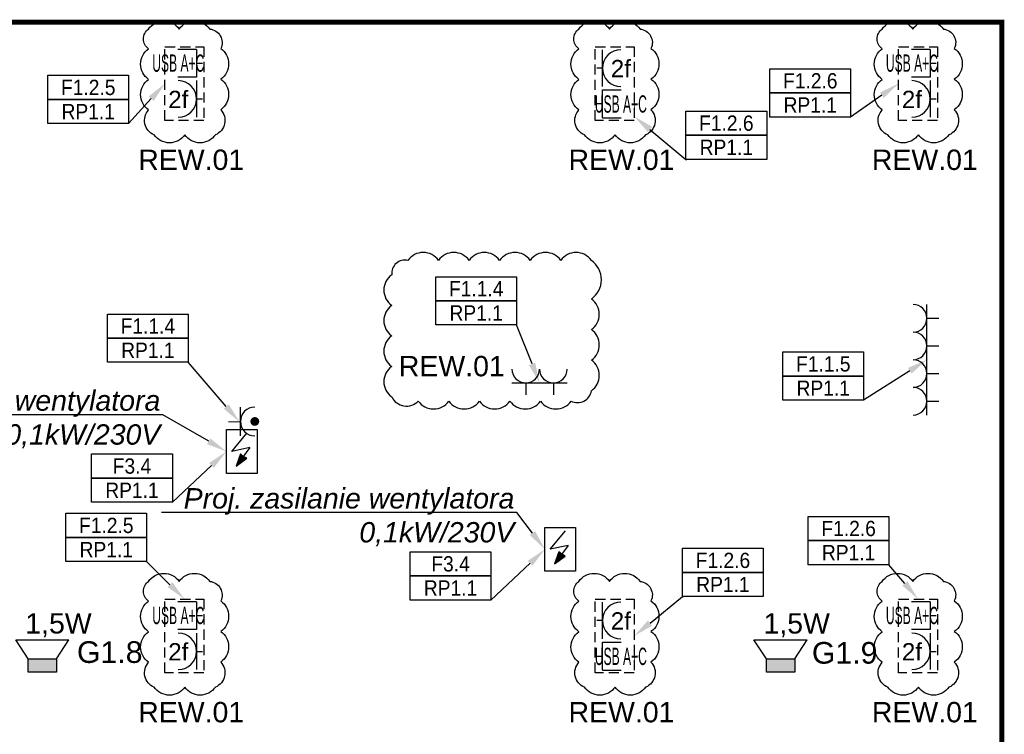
# Model space of a CAD drawing. Header units: millimetres. Extents: x 38232 to 48274, y 14703 to 20376.
# Tile 22 of 23: x 43158 to 44125, y 15564 to 16266. Entities that reach past the tile are written whole.
import ezdxf
from ezdxf import colors
from ezdxf.entities.mleader import LeaderData, LeaderLine
from ezdxf.enums import TextEntityAlignment as Align
from ezdxf.math import Vec2, Vec3

# ---------------------------------------------------------------- set-up
doc = ezdxf.new("R2010")
doc.units = ezdxf.units.MM
doc.linetypes.add('DASHED', pattern=[0.75, 0.5, -0.25])
for name, color, linetype in [('_IE_Adresy_Obwodów', 246, 'Continuous'), ('_IE_Gniazda_230V_IP20', 5, 'Continuous'), ('_IE_Gniazda_230V_IP44', 5, 'Continuous'), ('_IE_Opisy obwodów', 244, 'Continuous'), ('_IE_Punkty_Zasilania', 5, 'Continuous'), ('_IE_Radiowezel', 200, 'Continuous'), ('_IE_Radiowęzeł okablowanie', 190, 'Continuous'), ('_IE_REW01', 30, 'Continuous'), ('_IE_Strefy oddziaływania rozdzielnic elektrycznych', 240, 'Continuous'), ('_IE_Zestaw_PEL', 5, 'Continuous')]:
    doc.layers.add(name, color=color, linetype=linetype)
doc.styles.add('ARIAL', font='arial.ttf')
doc.styles.get("Standard").update_dxf_attribs({"font": 'ARIAL.TTF'})

# ---------------------------------------------------------------- blocks, each defined once
blk = doc.blocks.new('*U6553')
at = {"layer": '_IE_Gniazda_230V_IP20', "color": 5}
for p, q in [((13.57, -13.57), (13.57, 13.57)), ((13.57, 0), (25.33, 0))]:
    blk.add_line(p, q, dxfattribs=at)
blk.add_arc((0, 0), 13.57, 270, 90, dxfattribs=at)
at = {"layer": '_IE_Gniazda_230V_IP20', "color": 240, "style": 'ARIAL', "flags": 12}
for tag, p in [('WYS2', (-59.06, -0.96)), ('IL', (0, 0))]:
    blk.add_attdef(tag, text='', height=17, dxfattribs=at).set_placement(p, align=Align.MIDDLE)
blk = doc.blocks.new('G$C06D19BF9')
at = {"layer": '_IE_Radiowezel'}
h = blk.add_hatch(color=256, dxfattribs=at)
h.dxf.hatch_style = 1
h.paths.add_polyline_path([(13.09, 13.85), (-0.02, 13.83), (0.02, -13.83), (13.13, -13.82)])
at = {"layer": '_IE_Radiowezel', "ltscale": 0.02}
for p, q in [((13.09, 13.85), (31.75, 26.18)), ((31.75, 26.18), (31.81, -26.1)), ((13.13, -13.82), (31.81, -26.1))]:
    blk.add_line(p, q, dxfattribs=at)
blk.add_lwpolyline([(13.09, 13.85), (13.13, -13.82), (0.02, -13.83), (-0.02, 13.83)], close=True, dxfattribs=at)
blk.add_lwpolyline([(13.09, 13.85), (13.13, -13.82)], dxfattribs=at)
blk = doc.blocks.new('*U7965')
at = {"layer": '_IE_Gniazda_230V_IP44'}
h = blk.add_hatch(color=256, dxfattribs=at)
edge = h.paths.add_edge_path()
edge.add_arc((-18.26, 18.2), 4.34, 0.18053, 360.18053)
for p, q in [((-32.33, 4.04), (-32.42, 32.27)), ((-32.37, 17.61), (-44.13, 17.58))]:
    blk.add_line(p, q, dxfattribs=at)
blk.add_circle((-18.26, 18.2), 3.62, dxfattribs=at)
blk.add_arc((-18.26, 18.2), 14.11, 90.18053, 270.18053, dxfattribs=at)
blk = doc.blocks.new('_punkt_zasilania')
at = {"layer": '_IE_Punkty_Zasilania'}
blk.add_hatch(color=94, dxfattribs=at).paths.add_polyline_path([(9.55, 7.16), (20.02, 14.82), (16.48, 16.55), (13.76, 19.1)])
at = {"layer": '_IE_Punkty_Zasilania', "color": 5}
for p, q in [((0, 42.94), (30.1, 42.94)), ((0, 0), (0, 42.94)), ((30.1, 42.94), (30.1, 0)), ((30.1, 0), (0, 0))]:
    blk.add_line(p, q, dxfattribs=at)
at = {"layer": '_IE_Punkty_Zasilania', "color": 94}
for p, q in [((5.24, 21.47), (20.04, 39.55)), ((22.96, 25.32), (5.24, 21.47)), ((22.96, 25.32), (9.55, 7.16)), ((13.76, 19.1), (9.55, 7.16)), ((9.55, 7.16), (20.02, 14.82)), ((16.48, 16.55), (13.76, 19.1)), ((20.02, 14.82), (16.48, 16.55))]:
    blk.add_line(p, q, dxfattribs=at)
blk = doc.blocks.new('*U42561')
at = {"layer": '_IE_Zestaw_PEL', "color": 230, "linetype": 'DASHED', "ltscale": 20}
for p, q in [((-2.06, 72.48), (36.24, 72.48)), ((-2.06, 0), (-2.06, 72.48)), ((36.24, 72.48), (36.24, 0)), ((36.24, 0), (-2.06, 0))]:
    blk.add_line(p, q, dxfattribs=at)
at = {"layer": '_IE_Zestaw_PEL'}
for p, q in [((5.1, 33.39), (5.1, 69.39)), ((5.1, 51.39), (-0.54, 51.39)), ((5.1, 29.98), (23.47, 29.98)), ((5.1, 2.67), (5.1, 29.98)), ((5.1, 16.17), (-0.54, 16.17)), ((5.1, 2.67), (23.47, 2.67))]:
    blk.add_line(p, q, dxfattribs=at)
blk.add_arc((23.1, 51.39), 18, 90, 270, dxfattribs=at)
at = {"layer": '_IE_Zestaw_PEL', "color": 240, "style": 'ARIAL', "flags": 12}
for tag, p in [('G4', (23.1, 51.39)), ('L4', (23.1, 16.17))]:
    blk.add_attdef(tag, text='', height=17, dxfattribs=at).set_placement(p, align=Align.MIDDLE)
blk = doc.blocks.new('*U42562')
at = {"layer": '_IE_Zestaw_PEL', "color": 230, "linetype": 'DASHED', "ltscale": 20}
for p, q in [((-2.06, 72.48), (36.24, 72.48)), ((-2.06, 0), (-2.06, 72.48)), ((36.24, 72.48), (36.24, 0)), ((36.24, 0), (-2.06, 0))]:
    blk.add_line(p, q, dxfattribs=at)
at = {"layer": '_IE_Zestaw_PEL'}
for p, q in [((29.09, 69.81), (10.71, 69.81)), ((29.09, 69.81), (29.09, 42.51)), ((29.09, 56.31), (34.72, 56.31)), ((29.09, 42.51), (10.71, 42.51)), ((29.09, 39.09), (29.09, 3.09)), ((29.09, 21.09), (34.72, 21.09))]:
    blk.add_line(p, q, dxfattribs=at)
blk.add_arc((11.09, 21.09), 18, 270, 90, dxfattribs=at)
at = {"layer": '_IE_Zestaw_PEL', "color": 240, "style": 'ARIAL', "flags": 12}
for tag, p in [('L5', (11.09, 56.31)), ('G5', (11.09, 21.09))]:
    blk.add_attdef(tag, text='', height=17, dxfattribs=at).set_placement(p, align=Align.MIDDLE)
blk = doc.blocks.new('*U5174')
at = {"layer": '_IE_Gniazda_230V_IP20', "color": 5}
for p, q in [((-13.57, -13.57), (13.57, -13.57)), ((0, -13.57), (0, -25.33))]:
    blk.add_line(p, q, dxfattribs=at)
blk.add_arc((0, 0), 13.57, 180, 0, dxfattribs=at)
at = {"layer": '_IE_Gniazda_230V_IP20', "color": 240, "style": 'ARIAL', "flags": 12}
blk.add_attdef('WYS', text='', height=17, rotation=270, dxfattribs=at).set_placement((0, 59.07), align=Align.MIDDLE)
blk.add_attdef('IL', text='', height=17, dxfattribs=at).set_placement((0, 0), align=Align.MIDDLE)
blk = doc.blocks.new('*U42914')
at = {"layer": '_IE_Adresy_Obwodów', "color": 7}
for points in [[(-792.5, 474.4), (0, 474.4), (0, 237.2), (-792.5, 237.2)], [(-792.5, 237.2), (0, 237.2), (0, 0), (-792.5, 0)]]:
    blk.add_lwpolyline(points, close=True, dxfattribs=at)
at = {"layer": '_IE_Adresy_Obwodów', "width": 0.9, "flags": 12}
for tag, p in [('ADRES', (-396.2, 355.8)), ('ROZDZ', (-396.2, 118.6))]:
    blk.add_attdef(tag, text='', height=150, dxfattribs=at).set_placement(p, align=Align.MIDDLE)
ml = blk.add_multileader_mtext('Standard')
ml.set_content(' ')
ml.set_leader_properties()
ml.build(insert=Vec2(0, 0))
ml.multileader.update_dxf_attribs({"arrow_head_size": 200})
ctx = ml.context
ctx.base_point, ctx.arrow_head_size, ctx.plane_origin = Vec3(-13.6, 0), 200, Vec3(553.5, 71.8)
ctx.text_align_type = 2
notes = []
notes.append((ctx, [(0, (1, 1, 0), (0, 0), (-1, 0), 8, [(0, [(530.2, 498.7), (0, 0)], 0, [])])]))
ctx.mtext.insert, ctx.mtext.alignment, ctx.mtext.flow_direction = Vec3(-10, 2), 3, 5
for ctx, leaders in notes:
    for number, flags, end, landing, length, lines in leaders:
        leader = LeaderData()
        leader.index, (leader.has_last_leader_line, leader.has_dogleg_vector, leader.attachment_direction) = number, flags
        leader.last_leader_point, leader.dogleg_vector, leader.dogleg_length = Vec3(end), Vec3(landing), length
        for number, points, colour, breaks in lines:
            line = LeaderLine()
            line.index, line.vertices, line.color, line.breaks = number, Vec3.list(points), colors.encode_raw_color(colour), breaks
            leader.lines.append(line)
        ctx.leaders.append(leader)
blk = doc.blocks.new('*U36170')
at = {"layer": '_IE_Adresy_Obwodów', "color": 7}
for points in [[(-792.5, 474.4), (0, 474.4), (0, 237.2), (-792.5, 237.2)], [(-792.5, 237.2), (0, 237.2), (0, 0), (-792.5, 0)]]:
    blk.add_lwpolyline(points, close=True, dxfattribs=at)
at = {"layer": '_IE_Adresy_Obwodów', "width": 0.9, "flags": 12}
for tag, p in [('ADRES', (-396.2, 355.8)), ('ROZDZ', (-396.2, 118.6))]:
    blk.add_attdef(tag, text='', height=150, dxfattribs=at).set_placement(p, align=Align.MIDDLE)
ml = blk.add_multileader_mtext('Standard')
ml.set_content(' ')
ml.set_leader_properties()
ml.build(insert=Vec2(0, 0))
ml.multileader.update_dxf_attribs({"arrow_head_size": 200})
ctx = ml.context
ctx.base_point, ctx.arrow_head_size, ctx.plane_origin = Vec3(-13.6, 0), 200, Vec3(553.5, 71.8)
ctx.text_align_type = 2
notes = []
notes.append((ctx, [(0, (1, 1, 0), (0, 0), (-1, 0), 8, [(0, [(356.5, 393.5), (0, 0)], 0, [])])]))
ctx.mtext.insert, ctx.mtext.alignment, ctx.mtext.flow_direction = Vec3(-10, 2), 3, 5
for ctx, leaders in notes:
    for number, flags, end, landing, length, lines in leaders:
        leader = LeaderData()
        leader.index, (leader.has_last_leader_line, leader.has_dogleg_vector, leader.attachment_direction) = number, flags
        leader.last_leader_point, leader.dogleg_vector, leader.dogleg_length = Vec3(end), Vec3(landing), length
        for number, points, colour, breaks in lines:
            line = LeaderLine()
            line.index, line.vertices, line.color, line.breaks = number, Vec3.list(points), colors.encode_raw_color(colour), breaks
            leader.lines.append(line)
        ctx.leaders.append(leader)
blk = doc.blocks.new('*U42744')
at = {"layer": '_IE_Adresy_Obwodów', "color": 7}
for points in [[(-792.5, 474.4), (0, 474.4), (0, 237.2), (-792.5, 237.2)], [(-792.5, 237.2), (0, 237.2), (0, 0), (-792.5, 0)]]:
    blk.add_lwpolyline(points, close=True, dxfattribs=at)
at = {"layer": '_IE_Adresy_Obwodów', "width": 0.9, "flags": 12}
for tag, p in [('ADRES', (-396.2, 355.8)), ('ROZDZ', (-396.2, 118.6))]:
    blk.add_attdef(tag, text='', height=150, dxfattribs=at).set_placement(p, align=Align.MIDDLE)
ml = blk.add_multileader_mtext('Standard')
ml.set_content(' ')
ml.set_leader_properties()
ml.build(insert=Vec2(0, 0))
ml.multileader.update_dxf_attribs({"arrow_head_size": 200})
ctx = ml.context
ctx.base_point, ctx.arrow_head_size, ctx.plane_origin = Vec3(-13.6, 0), 200, Vec3(553.5, 71.8)
ctx.text_align_type = 2
notes = []
notes.append((ctx, [(0, (1, 1, 0), (0, 0), (-1, 0), 8, [(0, [(370.9, -367.4), (0, 0)], 0, [])])]))
ctx.mtext.insert, ctx.mtext.alignment, ctx.mtext.flow_direction = Vec3(-10, 2), 3, 5
for ctx, leaders in notes:
    for number, flags, end, landing, length, lines in leaders:
        leader = LeaderData()
        leader.index, (leader.has_last_leader_line, leader.has_dogleg_vector, leader.attachment_direction) = number, flags
        leader.last_leader_point, leader.dogleg_vector, leader.dogleg_length = Vec3(end), Vec3(landing), length
        for number, points, colour, breaks in lines:
            line = LeaderLine()
            line.index, line.vertices, line.color, line.breaks = number, Vec3.list(points), colors.encode_raw_color(colour), breaks
            leader.lines.append(line)
        ctx.leaders.append(leader)
blk = doc.blocks.new('*U36173')
at = {"layer": '_IE_Adresy_Obwodów', "color": 7}
for points in [[(-792.5, 474.4), (0, 474.4), (0, 237.2), (-792.5, 237.2)], [(-792.5, 237.2), (0, 237.2), (0, 0), (-792.5, 0)]]:
    blk.add_lwpolyline(points, close=True, dxfattribs=at)
at = {"layer": '_IE_Adresy_Obwodów', "width": 0.9, "flags": 12}
for tag, p in [('ADRES', (-396.2, 355.8)), ('ROZDZ', (-396.2, 118.6))]:
    blk.add_attdef(tag, text='', height=150, dxfattribs=at).set_placement(p, align=Align.MIDDLE)
ml = blk.add_multileader_mtext('Standard')
ml.set_content(' ')
ml.set_leader_properties()
ml.build(insert=Vec2(0, 0))
ml.multileader.update_dxf_attribs({"arrow_head_size": 200})
ctx = ml.context
ctx.base_point, ctx.arrow_head_size, ctx.plane_origin = Vec3(-13.6, 0), 200, Vec3(553.5, 71.8)
ctx.text_align_type = 2
notes = []
notes.append((ctx, [(0, (1, 1, 0), (0, 0), (-1, 0), 8, [(0, [(503.7, -586.1), (0, 0)], 0, [])])]))
ctx.mtext.insert, ctx.mtext.alignment, ctx.mtext.flow_direction = Vec3(-10, 2), 3, 5
for ctx, leaders in notes:
    for number, flags, end, landing, length, lines in leaders:
        leader = LeaderData()
        leader.index, (leader.has_last_leader_line, leader.has_dogleg_vector, leader.attachment_direction) = number, flags
        leader.last_leader_point, leader.dogleg_vector, leader.dogleg_length = Vec3(end), Vec3(landing), length
        for number, points, colour, breaks in lines:
            line = LeaderLine()
            line.index, line.vertices, line.color, line.breaks = number, Vec3.list(points), colors.encode_raw_color(colour), breaks
            leader.lines.append(line)
        ctx.leaders.append(leader)
blk = doc.blocks.new('*U36175')
at = {"layer": '_IE_Adresy_Obwodów', "color": 7}
for points in [[(-792.5, 474.4), (0, 474.4), (0, 237.2), (-792.5, 237.2)], [(-792.5, 237.2), (0, 237.2), (0, 0), (-792.5, 0)]]:
    blk.add_lwpolyline(points, close=True, dxfattribs=at)
at = {"layer": '_IE_Adresy_Obwodów', "width": 0.9, "flags": 12}
for tag, p in [('ADRES', (-396.2, 355.8)), ('ROZDZ', (-396.2, 118.6))]:
    blk.add_attdef(tag, text='', height=150, dxfattribs=at).set_placement(p, align=Align.MIDDLE)
ml = blk.add_multileader_mtext('Standard')
ml.set_content(' ')
ml.set_leader_properties()
ml.build(insert=Vec2(0, 0))
ml.multileader.update_dxf_attribs({"arrow_head_size": 200})
ctx = ml.context
ctx.base_point, ctx.arrow_head_size, ctx.plane_origin = Vec3(-13.6, 0), 200, Vec3(553.5, 71.8)
ctx.text_align_type = 2
notes = []
notes.append((ctx, [(0, (1, 1, 0), (0, 0), (-1, 0), 8, [(0, [(226, -568.7), (0, 0)], 0, [])])]))
ctx.mtext.insert, ctx.mtext.alignment, ctx.mtext.flow_direction = Vec3(-10, 2), 3, 5
for ctx, leaders in notes:
    for number, flags, end, landing, length, lines in leaders:
        leader = LeaderData()
        leader.index, (leader.has_last_leader_line, leader.has_dogleg_vector, leader.attachment_direction) = number, flags
        leader.last_leader_point, leader.dogleg_vector, leader.dogleg_length = Vec3(end), Vec3(landing), length
        for number, points, colour, breaks in lines:
            line = LeaderLine()
            line.index, line.vertices, line.color, line.breaks = number, Vec3.list(points), colors.encode_raw_color(colour), breaks
            leader.lines.append(line)
        ctx.leaders.append(leader)
blk = doc.blocks.new('*U42736')
at = {"layer": '_IE_Adresy_Obwodów', "color": 7}
for points in [[(-792.5, 474.4), (0, 474.4), (0, 237.2), (-792.5, 237.2)], [(-792.5, 237.2), (0, 237.2), (0, 0), (-792.5, 0)]]:
    blk.add_lwpolyline(points, close=True, dxfattribs=at)
at = {"layer": '_IE_Adresy_Obwodów', "width": 0.9, "flags": 12}
for tag, p in [('ADRES', (-396.2, 355.8)), ('ROZDZ', (-396.2, 118.6))]:
    blk.add_attdef(tag, text='', height=150, dxfattribs=at).set_placement(p, align=Align.MIDDLE)
ml = blk.add_multileader_mtext('Standard')
ml.set_content(' ')
ml.set_leader_properties()
ml.build(insert=Vec2(0, 0))
ml.multileader.update_dxf_attribs({"arrow_head_size": 200})
ctx = ml.context
ctx.base_point, ctx.arrow_head_size, ctx.plane_origin = Vec3(-13.6, 0), 200, Vec3(553.5, 71.8)
ctx.text_align_type = 2
notes = []
notes.append((ctx, [(0, (1, 1, 0), (0, 0), (-1, 0), 8, [(0, [(470.1, 328.8), (0, 0)], 0, [])])]))
ctx.mtext.insert, ctx.mtext.alignment, ctx.mtext.flow_direction = Vec3(-10, 2), 3, 5
for ctx, leaders in notes:
    for number, flags, end, landing, length, lines in leaders:
        leader = LeaderData()
        leader.index, (leader.has_last_leader_line, leader.has_dogleg_vector, leader.attachment_direction) = number, flags
        leader.last_leader_point, leader.dogleg_vector, leader.dogleg_length = Vec3(end), Vec3(landing), length
        for number, points, colour, breaks in lines:
            line = LeaderLine()
            line.index, line.vertices, line.color, line.breaks = number, Vec3.list(points), colors.encode_raw_color(colour), breaks
            leader.lines.append(line)
        ctx.leaders.append(leader)
blk = doc.blocks.new('*U36178')
at = {"layer": '_IE_Adresy_Obwodów', "color": 7}
for points in [[(-792.5, 474.4), (0, 474.4), (0, 237.2), (-792.5, 237.2)], [(-792.5, 237.2), (0, 237.2), (0, 0), (-792.5, 0)]]:
    blk.add_lwpolyline(points, close=True, dxfattribs=at)
at = {"layer": '_IE_Adresy_Obwodów', "width": 0.9, "flags": 12}
for tag, p in [('ADRES', (-396.2, 355.8)), ('ROZDZ', (-396.2, 118.6))]:
    blk.add_attdef(tag, text='', height=150, dxfattribs=at).set_placement(p, align=Align.MIDDLE)
ml = blk.add_multileader_mtext('Standard')
ml.set_content(' ')
ml.set_leader_properties()
ml.build(insert=Vec2(0, 0))
ml.multileader.update_dxf_attribs({"arrow_head_size": 200})
ctx = ml.context
ctx.base_point, ctx.arrow_head_size, ctx.plane_origin = Vec3(-784.5, 0), 200, Vec3(-1345.9, 71.8)
notes = []
notes.append((ctx, [(0, (1, 1, 0), (-792.5, 0), (1, 0), 8, [(0, [(-1300, 422.2), (-792.5, 0)], 0, [])])]))
ctx.mtext.insert, ctx.mtext.flow_direction = Vec3(-782.5, 2), 5
for ctx, leaders in notes:
    for number, flags, end, landing, length, lines in leaders:
        leader = LeaderData()
        leader.index, (leader.has_last_leader_line, leader.has_dogleg_vector, leader.attachment_direction) = number, flags
        leader.last_leader_point, leader.dogleg_vector, leader.dogleg_length = Vec3(end), Vec3(landing), length
        for number, points, colour, breaks in lines:
            line = LeaderLine()
            line.index, line.vertices, line.color, line.breaks = number, Vec3.list(points), colors.encode_raw_color(colour), breaks
            leader.lines.append(line)
        ctx.leaders.append(leader)
blk = doc.blocks.new('*U36177')
at = {"layer": '_IE_Adresy_Obwodów', "color": 7}
for points in [[(-792.5, 474.4), (0, 474.4), (0, 237.2), (-792.5, 237.2)], [(-792.5, 237.2), (0, 237.2), (0, 0), (-792.5, 0)]]:
    blk.add_lwpolyline(points, close=True, dxfattribs=at)
at = {"layer": '_IE_Adresy_Obwodów', "width": 0.9, "flags": 12}
for tag, p in [('ADRES', (-396.2, 355.8)), ('ROZDZ', (-396.2, 118.6))]:
    blk.add_attdef(tag, text='', height=150, dxfattribs=at).set_placement(p, align=Align.MIDDLE)
ml = blk.add_multileader_mtext('Standard')
ml.set_content(' ')
ml.set_leader_properties()
ml.build(insert=Vec2(0, 0))
ml.multileader.update_dxf_attribs({"arrow_head_size": 200})
ctx = ml.context
ctx.base_point, ctx.arrow_head_size, ctx.plane_origin = Vec3(-13.6, 0), 200, Vec3(553.5, 71.8)
ctx.text_align_type = 2
notes = []
notes.append((ctx, [(0, (1, 1, 0), (0, 0), (-1, 0), 8, [(0, [(621.2, 397.8), (0, 0)], 0, [])])]))
ctx.mtext.insert, ctx.mtext.alignment, ctx.mtext.flow_direction = Vec3(-10, 2), 3, 5
for ctx, leaders in notes:
    for number, flags, end, landing, length, lines in leaders:
        leader = LeaderData()
        leader.index, (leader.has_last_leader_line, leader.has_dogleg_vector, leader.attachment_direction) = number, flags
        leader.last_leader_point, leader.dogleg_vector, leader.dogleg_length = Vec3(end), Vec3(landing), length
        for number, points, colour, breaks in lines:
            line = LeaderLine()
            line.index, line.vertices, line.color, line.breaks = number, Vec3.list(points), colors.encode_raw_color(colour), breaks
            leader.lines.append(line)
        ctx.leaders.append(leader)
blk = doc.blocks.new('*U42732')
at = {"layer": '_IE_Adresy_Obwodów', "color": 7}
for points in [[(-792.5, 474.4), (0, 474.4), (0, 237.2), (-792.5, 237.2)], [(-792.5, 237.2), (0, 237.2), (0, 0), (-792.5, 0)]]:
    blk.add_lwpolyline(points, close=True, dxfattribs=at)
at = {"layer": '_IE_Adresy_Obwodów', "width": 0.9, "flags": 12}
for tag, p in [('ADRES', (-396.2, 355.8)), ('ROZDZ', (-396.2, 118.6))]:
    blk.add_attdef(tag, text='', height=150, dxfattribs=at).set_placement(p, align=Align.MIDDLE)
ml = blk.add_multileader_mtext('Standard')
ml.set_content(' ')
ml.set_leader_properties()
ml.build(insert=Vec2(0, 0))
ml.multileader.update_dxf_attribs({"arrow_head_size": 200})
ctx = ml.context
ctx.base_point, ctx.arrow_head_size, ctx.plane_origin = Vec3(-13.6, 0), 200, Vec3(553.5, 71.8)
ctx.text_align_type = 2
notes = []
notes.append((ctx, [(0, (1, 1, 0), (0, 0), (-1, 0), 8, [(0, [(285.3, -337), (0, 0)], 0, [])])]))
ctx.mtext.insert, ctx.mtext.alignment, ctx.mtext.flow_direction = Vec3(-10, 2), 3, 5
for ctx, leaders in notes:
    for number, flags, end, landing, length, lines in leaders:
        leader = LeaderData()
        leader.index, (leader.has_last_leader_line, leader.has_dogleg_vector, leader.attachment_direction) = number, flags
        leader.last_leader_point, leader.dogleg_vector, leader.dogleg_length = Vec3(end), Vec3(landing), length
        for number, points, colour, breaks in lines:
            line = LeaderLine()
            line.index, line.vertices, line.color, line.breaks = number, Vec3.list(points), colors.encode_raw_color(colour), breaks
            leader.lines.append(line)
        ctx.leaders.append(leader)
blk = doc.blocks.new('*U36183')
at = {"layer": '_IE_Adresy_Obwodów', "color": 7}
for points in [[(-792.5, 474.4), (0, 474.4), (0, 237.2), (-792.5, 237.2)], [(-792.5, 237.2), (0, 237.2), (0, 0), (-792.5, 0)]]:
    blk.add_lwpolyline(points, close=True, dxfattribs=at)
at = {"layer": '_IE_Adresy_Obwodów', "width": 0.9, "flags": 12}
for tag, p in [('ADRES', (-396.2, 355.8)), ('ROZDZ', (-396.2, 118.6))]:
    blk.add_attdef(tag, text='', height=150, dxfattribs=at).set_placement(p, align=Align.MIDDLE)
ml = blk.add_multileader_mtext('Standard')
ml.set_content(' ')
ml.set_leader_properties()
ml.build(insert=Vec2(0, 0))
ml.multileader.update_dxf_attribs({"arrow_head_size": 200})
ctx = ml.context
ctx.base_point, ctx.arrow_head_size, ctx.plane_origin = Vec3(-784.5, 0), 200, Vec3(-1345.9, 71.8)
notes = []
notes.append((ctx, [(0, (1, 1, 0), (-792.5, 0), (1, 0), 8, [(0, [(-1266.7, -386.4), (-792.5, 0)], 0, [])])]))
ctx.mtext.insert, ctx.mtext.flow_direction = Vec3(-782.5, 2), 5
for ctx, leaders in notes:
    for number, flags, end, landing, length, lines in leaders:
        leader = LeaderData()
        leader.index, (leader.has_last_leader_line, leader.has_dogleg_vector, leader.attachment_direction) = number, flags
        leader.last_leader_point, leader.dogleg_vector, leader.dogleg_length = Vec3(end), Vec3(landing), length
        for number, points, colour, breaks in lines:
            line = LeaderLine()
            line.index, line.vertices, line.color, line.breaks = number, Vec3.list(points), colors.encode_raw_color(colour), breaks
            leader.lines.append(line)
        ctx.leaders.append(leader)

msp = doc.modelspace()

# ---------------------------------------------------------------- linework, layer by layer
at = {"layer": '_IE_REW01'}
for points in [[(43284.97, 16257.14, -0.5206), (43314.97, 16257.14, -0.5206), (43344.97, 16257.14, -0.5206), (43355.75, 16237.92, -0.5206), (43355.75, 16207.92, -0.5206), (43355.75, 16177.92, -0.5206), (43350.49, 16153.18, -0.5206), (43320.49, 16153.18, -0.5206), (43290.49, 16153.18, -0.5206), (43284.97, 16177.67, -0.5206), (43284.97, 16207.67, -0.5206), (43284.97, 16237.67, -0.5206), (43284.97, 16257.14, -0.5206)], [(43707.28, 16257.14, -0.5206), (43737.28, 16257.14, -0.5206), (43767.28, 16257.14, -0.5206), (43778.05, 16237.92, -0.5206), (43778.05, 16207.92, -0.5206), (43778.05, 16177.92, -0.5206), (43772.79, 16153.18, -0.5206), (43742.79, 16153.18, -0.5206), (43712.79, 16153.18, -0.5206), (43707.28, 16177.67, -0.5206), (43707.28, 16207.67, -0.5206), (43707.28, 16237.67, -0.5206), (43707.28, 16257.14, -0.5206)], [(44004.97, 16257.14, -0.5206), (44034.97, 16257.14, -0.5206), (44064.97, 16257.14, -0.5206), (44075.75, 16237.92, -0.5206), (44075.75, 16207.92, -0.5206), (44075.75, 16177.92, -0.5206), (44070.49, 16153.18, -0.5206), (44040.49, 16153.18, -0.5206), (44010.49, 16153.18, -0.5206), (44004.97, 16177.67, -0.5206), (44004.97, 16207.67, -0.5206), (44004.97, 16237.67, -0.5206), (44004.97, 16257.14, -0.5206)], [(43719.51, 16029.86, 0.5206), (43689.51, 16029.86, 0.5206), (43659.51, 16029.86, 0.5206), (43629.51, 16029.86, 0.5206), (43599.51, 16029.86, 0.5206), (43569.51, 16029.86, 0.5206), (43539.51, 16029.86, 0.5206), (43523.64, 16015.73, 0.5206), (43523.64, 15985.73, 0.5206), (43523.64, 15955.73, 0.5206), (43523.64, 15925.73, 0.5206), (43523.64, 15895.73, 0.5206), (43549.66, 15891.75, 0.5206), (43579.66, 15891.75, 0.5206), (43609.66, 15891.75, 0.5206), (43639.66, 15891.75, 0.5206), (43669.66, 15891.75, 0.5206), (43699.66, 15891.75, 0.5206), (43719.51, 15901.91, 0.5206), (43719.51, 15931.91, 0.5206), (43719.51, 15961.91, 0.5206), (43719.51, 15991.91, 0.5206), (43719.51, 16029.86, 0.5206)], [(43284.97, 15714.63, -0.5206), (43314.97, 15714.63, -0.5206), (43344.97, 15714.63, -0.5206), (43355.75, 15695.4, -0.5206), (43355.75, 15665.4, -0.5206), (43355.75, 15635.4, -0.5206), (43350.49, 15610.66, -0.5206), (43320.49, 15610.66, -0.5206), (43290.49, 15610.66, -0.5206), (43284.97, 15635.15, -0.5206), (43284.97, 15665.15, -0.5206), (43284.97, 15695.15, -0.5206), (43284.97, 15714.63, -0.5206)], [(43707.28, 15714.63, -0.5206), (43737.28, 15714.63, -0.5206), (43767.28, 15714.63, -0.5206), (43778.05, 15695.4, -0.5206), (43778.05, 15665.4, -0.5206), (43778.05, 15635.4, -0.5206), (43772.79, 15610.66, -0.5206), (43742.79, 15610.66, -0.5206), (43712.79, 15610.66, -0.5206), (43707.28, 15635.15, -0.5206), (43707.28, 15665.15, -0.5206), (43707.28, 15695.15, -0.5206), (43707.28, 15714.63, -0.5206)], [(44004.97, 15714.63, -0.5206), (44034.97, 15714.63, -0.5206), (44064.97, 15714.63, -0.5206), (44075.75, 15695.4, -0.5206), (44075.75, 15665.4, -0.5206), (44075.75, 15635.4, -0.5206), (44070.49, 15610.66, -0.5206), (44040.49, 15610.66, -0.5206), (44010.49, 15610.66, -0.5206), (44004.97, 15635.15, -0.5206), (44004.97, 15665.15, -0.5206), (44004.97, 15695.15, -0.5206), (44004.97, 15714.63, -0.5206)]]:
    msp.add_lwpolyline(points, format="xyb", close=True, dxfattribs=at)
at = {"layer": '_IE_Strefy oddziaływania rozdzielnic elektrycznych', "linetype": 'DASHED', "ltscale": 10, "const_width": 5}
msp.add_lwpolyline([(38272.3, 16263.81), (44122.3, 16263.81), (44122.3, 14740.81), (38272.3, 14740.81)], close=True, dxfattribs=at)

# ---------------------------------------------------------------- block references
at = {"rotation": 90}
for p in [(43180.74, 15625.4), (43905.26, 15625.4)]:
    msp.add_blockref('G$C06D19BF9', p, dxfattribs=at)
at = {"layer": '_IE_Adresy_Obwodów', "xscale": 0.1, "yscale": 0.1, "zscale": 0.1}
for name, p, values in [('*U42736', (43973.99, 16170.69), {'ADRES': 'F1.2.6', 'ROZDZ': 'RP1.1'}), ('*U36170', (43265.35, 16164.21), {'ADRES': 'F1.2.5', 'ROZDZ': 'RP1.1'}), ('*U36178', (43891.61, 16129.14), {'ADRES': 'F1.2.6', 'ROZDZ': 'RP1.1'}), ('*U36175', (43646.1, 15966.44), {'ADRES': 'F1.1.4', 'ROZDZ': 'RP1.1'}), ('*U36173', (43323.88, 15929.78), {'ADRES': 'F1.1.4', 'ROZDZ': 'RP1.1'}), ('*U36177', (43986.73, 15892.53), {'ADRES': 'F1.1.5', 'ROZDZ': 'RP1.1'}), ('*U42914', (43308.28, 15792.31), {'ADRES': 'F3.4', 'ROZDZ': 'RP1.1'}), ('*U42744', (43283.06, 15734.03), {'ADRES': 'F1.2.5', 'ROZDZ': 'RP1.1'}), ('*U42732', (44011.62, 15731), {'ADRES': 'F1.2.6', 'ROZDZ': 'RP1.1'}), ('*U42914', (43620.93, 15696.25), {'ADRES': 'F3.4', 'ROZDZ': 'RP1.1'}), ('*U36183', (43888.28, 15699.69), {'ADRES': 'F1.2.6', 'ROZDZ': 'RP1.1'})]:
    msp.add_blockref(name, p, dxfattribs=at).add_auto_attribs(values)
at = {"layer": '_IE_Gniazda_230V_IP20'}
for name, p in [('*U6553', (44035.28, 15973.02)), ('*U6553', (44035.28, 15945.88)), ('*U6553', (44035.28, 15918.74)), ('*U5174', (43655.13, 15923.14)), ('*U5174', (43682.27, 15923.14)), ('*U6553', (44035.28, 15891.59))]:
    msp.add_blockref(name, p, dxfattribs=at)
at = {"layer": '_IE_Gniazda_230V_IP44', "rotation": 359.8194695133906}
msp.add_blockref('*U7965', (43407.38, 15853.44), dxfattribs=at)
at = {"layer": '_IE_Punkty_Zasilania'}
for p in [(43361.3, 15820.71), (43673.94, 15724.65)]:
    msp.add_blockref('_punkt_zasilania', p, dxfattribs=at)
at = {"layer": '_IE_Zestaw_PEL'}
ref = msp.add_blockref('*U42562', (43303.06, 16167.32), dxfattribs=at)
ref.add_attrib('L5', 'USB A+C', dxfattribs={"color": 240, "height": 17, "style": 'ARIAL', "width": 0.5, "flags": 12}).set_placement((43314.14, 16223.64), align=Align.MIDDLE)
ref.add_attrib('G5', '2f', dxfattribs={"color": 240, "height": 17, "style": 'ARIAL', "flags": 12}).set_placement((43314.14, 16188.42), align=Align.MIDDLE)
ref = msp.add_blockref('*U42561', (43725.36, 16167.32), dxfattribs=at)
ref.add_attrib('L4', 'USB A+C', dxfattribs={"color": 240, "height": 17, "style": 'ARIAL', "width": 0.5, "flags": 12}).set_placement((43748.46, 16183.5), align=Align.MIDDLE)
ref.add_attrib('G4', '2f', dxfattribs={"color": 240, "height": 17, "style": 'ARIAL', "flags": 12}).set_placement((43748.46, 16218.72), align=Align.MIDDLE)
ref = msp.add_blockref('*U42562', (44023.06, 16167.32), dxfattribs=at)
ref.add_attrib('L5', 'USB A+C', dxfattribs={"color": 240, "height": 17, "style": 'ARIAL', "width": 0.5, "flags": 12}).set_placement((44034.14, 16223.64), align=Align.MIDDLE)
ref.add_attrib('G5', '2f', dxfattribs={"color": 240, "height": 17, "style": 'ARIAL', "flags": 12}).set_placement((44034.14, 16188.42), align=Align.MIDDLE)
ref = msp.add_blockref('*U42562', (43303.06, 15624.81), dxfattribs=at)
ref.add_attrib('L5', 'USB A+C', dxfattribs={"color": 240, "height": 17, "style": 'ARIAL', "width": 0.5, "flags": 12}).set_placement((43314.14, 15681.12), align=Align.MIDDLE)
ref.add_attrib('G5', '2f', dxfattribs={"color": 240, "height": 17, "style": 'ARIAL', "flags": 12}).set_placement((43314.14, 15645.9), align=Align.MIDDLE)
ref = msp.add_blockref('*U42561', (43725.36, 15624.81), dxfattribs=at)
ref.add_attrib('L4', 'USB A+C', dxfattribs={"color": 240, "height": 17, "style": 'ARIAL', "width": 0.5, "flags": 12}).set_placement((43748.46, 15640.98), align=Align.MIDDLE)
ref.add_attrib('G4', '2f', dxfattribs={"color": 240, "height": 17, "style": 'ARIAL', "flags": 12}).set_placement((43748.46, 15676.2), align=Align.MIDDLE)
ref = msp.add_blockref('*U42562', (44023.06, 15624.81), dxfattribs=at)
ref.add_attrib('L5', 'USB A+C', dxfattribs={"color": 240, "height": 17, "style": 'ARIAL', "width": 0.5, "flags": 12}).set_placement((44034.14, 15681.12), align=Align.MIDDLE)
ref.add_attrib('G5', '2f', dxfattribs={"color": 240, "height": 17, "style": 'ARIAL', "flags": 12}).set_placement((44034.14, 15645.9), align=Align.MIDDLE)

# ---------------------------------------------------------------- texts
at = {"layer": '_IE_Radiowezel', "char_height": 20, "width": 103.8917, "attachment_point": 1, "style": 'ARIAL'}
for insert in [(43163.95, 15683.38), (43888.46, 15683.38)]:
    msp.add_mtext('1,5W', dxfattribs=dict(at, insert=insert))
at = {"layer": '_IE_Radiowęzeł okablowanie', "char_height": 17, "width": 908.1112, "attachment_point": 1}
for s, insert in [('{\\H1.25x;G1.8}', (43214.67, 15655.78)), ('{\\H1.25x;G1.9}', (43935.95, 15655.06))]:
    msp.add_mtext(s, dxfattribs=dict(at, insert=insert))
at = {"layer": '_IE_REW01', "char_height": 20, "width": 190.5972, "attachment_point": 1}
for insert in [(43274.79, 16138.69), (43697.09, 16138.69), (43994.79, 16138.69), (43530.56, 15936.03), (43274.79, 15596.17), (43697.09, 15596.17), (43994.79, 15596.17)]:
    msp.add_mtext('REW.01', dxfattribs=dict(at, insert=insert))

# ---------------------------------------------------------------- leaders
at = {"layer": '_IE_Opisy obwodów'}
ml = msp.add_multileader_mtext('Standard', dxfattribs=at)
ml.set_content('{\\fArial|b0|i1|c238|p34;Proj. zasilanie wentylatora \\P0,1kW/230V}', color=256)
ml.set_leader_properties()
ml.build(insert=Vec2(0, 0))
ml.multileader.update_dxf_attribs({"text_left_attachment_type": 6, "text_right_attachment_type": 6, "dogleg_length": 0.36, "arrow_head_size": 20})
ctx = ml.context
ctx.base_point, ctx.char_height, ctx.arrow_head_size, ctx.plane_origin = Vec3(42971.97, 15878.2), 20, 20, Vec3(43488.33, 15336.6)
ctx.left_attachment, ctx.right_attachment, ctx.text_align_type = 6, 6, 2
notes = []
notes.append((ctx, [(0, (1, 1, 0), (43298.87, 15878.2), (-1, 0), 0.36, [(0, [(43361.3, 15842.18), (43298.87, 15878.2)], 0, [])])]))
ctx.mtext.insert, ctx.mtext.alignment, ctx.mtext.flow_direction = Vec3(43296.51, 15902.24), 3, 5
ml = msp.add_multileader_mtext('Standard', dxfattribs=at)
ml.set_content('{\\fArial|b0|i1|c238|p34;Proj. zasilanie wentylatora \\P0,1kW/230V}', color=256)
ml.set_leader_properties()
ml.build(insert=Vec2(0, 0))
ml.multileader.update_dxf_attribs({"text_left_attachment_type": 6, "text_right_attachment_type": 6, "dogleg_length": 0.36, "arrow_head_size": 20})
ctx = ml.context
ctx.base_point, ctx.char_height, ctx.arrow_head_size, ctx.plane_origin = Vec3(43319.4, 15782.14), 20, 20, Vec3(43800.97, 15240.54)
ctx.left_attachment, ctx.right_attachment, ctx.text_align_type = 6, 6, 2
notes.append((ctx, [(0, (1, 1, 0), (43646.3, 15782.14), (-1, 0), 0.36, [(0, [(43673.94, 15746.12), (43646.3, 15782.14)], 0, [])])]))
ctx.mtext.insert, ctx.mtext.alignment, ctx.mtext.flow_direction = Vec3(43643.94, 15806.18), 3, 5
for ctx, leaders in notes:
    for number, flags, end, landing, length, lines in leaders:
        leader = LeaderData()
        leader.index, (leader.has_last_leader_line, leader.has_dogleg_vector, leader.attachment_direction) = number, flags
        leader.last_leader_point, leader.dogleg_vector, leader.dogleg_length = Vec3(end), Vec3(landing), length
        for number, points, colour, breaks in lines:
            line = LeaderLine()
            line.index, line.vertices, line.color, line.breaks = number, Vec3.list(points), colors.encode_raw_color(colour), breaks
            leader.lines.append(line)
        ctx.leaders.append(leader)

doc.saveas('drawing.dxf')
